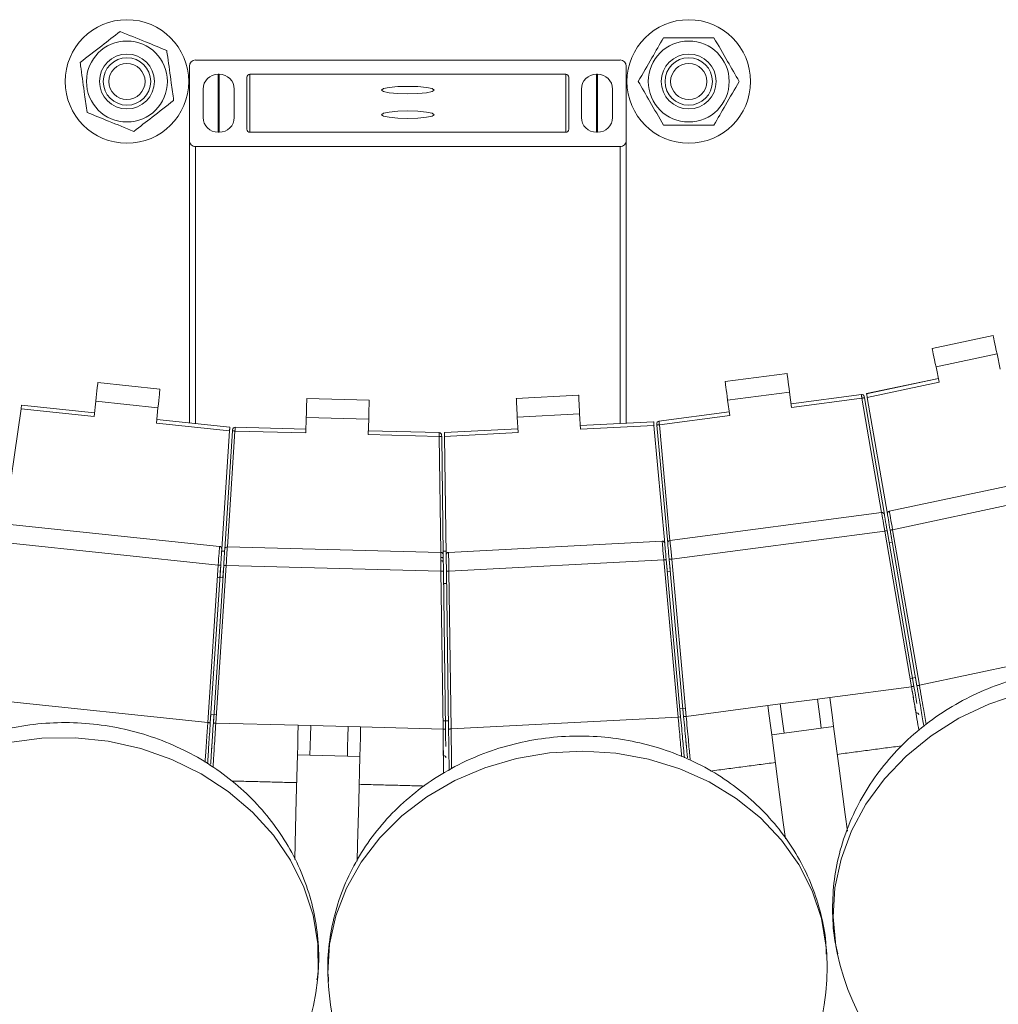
# Model space of a CAD drawing. Header units: millimetres. Extents: x 95 to 591, y 325 to 1119.
# Tile 9 of 55: x 403 to 442, y 367 to 407. Entities that reach past the tile are written whole.
import ezdxf

# ---------------------------------------------------------------- set-up
doc = ezdxf.new("R2010")
doc.units = ezdxf.units.MM

msp = doc.modelspace()

# ---------------------------------------------------------------- linework, layer by layer
at = {"color": 7, "linetype": 'Continuous', "lineweight": 15}
for p, q in [((427.21, 405), (410.21, 405)), ((409.96, 404.753), (409.96, 401.783)), ((411.16, 404.431), (411.11, 404.431)), ((411.11, 402.105), (411.11, 404.431)), ((411.16, 402.105), (411.16, 404.431)), ((425.035, 404.431), (412.385, 404.431)), ((412.385, 402.105), (412.385, 404.431)), ((425.035, 402.105), (425.035, 404.431)), ((426.31, 404.431), (426.26, 404.431)), ((426.26, 402.105), (426.26, 404.431)), ((426.31, 402.105), (426.31, 404.431)), ((427.46, 401.783), (427.46, 404.753)), ((412.26, 404.307), (412.26, 402.228)), ((425.16, 402.228), (425.16, 404.307)), ((410.51, 403.837), (410.51, 402.699)), ((411.76, 402.699), (411.76, 403.837)), ((425.66, 403.837), (425.66, 402.699)), ((426.91, 402.699), (426.91, 403.837)), ((411.11, 402.105), (411.16, 402.105)), ((412.385, 402.105), (425.035, 402.105)), ((426.26, 402.105), (426.31, 402.105)), ((409.96, 390.465), (409.96, 401.783)), ((427.46, 390.451), (427.46, 401.783)), ((410.21, 401.535), (427.21, 401.535)), ((410.21, 390.439), (410.21, 401.535)), ((427.21, 390.438), (427.21, 401.535)), ((442.154, 393.958), (439.708, 393.438)), ((442.309, 393.224), (439.864, 392.704)), ((442.309, 393.224), (442.439, 392.616)), ((439.993, 392.097), (439.864, 392.704)), ((433.899, 392.44), (431.421, 392.113)), ((439.962, 392.243), (437.083, 391.632)), ((439.962, 392.243), (437.083, 391.631)), ((408.781, 391.817), (406.294, 392.078)), ((439.993, 392.097), (437.109, 391.484)), ((417.161, 391.366), (414.662, 391.432)), ((425.551, 391.574), (423.055, 391.443)), ((433.997, 391.696), (431.519, 391.37)), ((431.6, 390.754), (431.519, 391.37)), ((433.997, 391.696), (434.078, 391.08)), ((436.873, 391.599), (434.059, 391.229)), ((436.894, 391.451), (434.078, 391.08)), ((437.682, 386.866), (436.894, 391.451)), ((436.985, 391.517), (436.993, 391.468)), ((436.993, 391.468), (437.798, 386.785)), ((436.993, 391.466), (437.798, 386.785)), ((437.915, 386.805), (437.109, 391.484)), ((402.54, 386.324), (403.219, 391.023)), ((406.151, 390.715), (403.219, 391.023)), ((406.167, 390.864), (403.24, 391.171)), ((406.167, 390.864), (403.24, 391.171)), ((406.151, 390.715), (406.216, 391.333)), ((408.702, 391.071), (406.216, 391.333)), ((408.702, 391.071), (408.637, 390.453)), ((411.58, 390.295), (408.653, 390.603)), ((411.58, 390.295), (408.653, 390.603)), ((414.626, 390.061), (414.643, 390.682)), ((417.142, 390.616), (414.643, 390.682)), ((417.142, 390.616), (417.125, 389.995)), ((425.591, 390.825), (423.094, 390.694)), ((423.127, 390.074), (423.094, 390.694)), ((425.591, 390.825), (425.623, 390.205)), ((431.58, 390.903), (428.766, 390.532)), ((431.6, 390.754), (428.783, 390.383)), ((411.57, 390.145), (408.637, 390.453)), ((411.687, 390.142), (411.69, 390.192)), ((414.63, 390.211), (411.793, 390.285)), ((423.119, 390.224), (420.18, 390.07)), ((423.119, 390.224), (420.18, 390.07)), ((428.554, 390.509), (425.615, 390.355)), ((428.554, 390.509), (425.615, 390.355)), ((428.568, 390.359), (425.623, 390.205)), ((428.568, 390.359), (429, 385.631)), ((428.684, 390.374), (428.679, 390.424)), ((429.119, 385.642), (428.684, 390.374)), ((429.119, 385.642), (428.684, 390.373)), ((428.783, 390.383), (429.209, 385.751)), ((411.57, 390.145), (411.257, 385.408)), ((411.376, 385.4), (411.687, 390.142)), ((411.376, 385.4), (411.687, 390.14)), ((411.787, 390.135), (411.482, 385.493)), ((414.626, 390.061), (411.787, 390.135)), ((419.965, 389.921), (417.125, 389.995)), ((419.967, 390.071), (417.129, 390.145)), ((420.026, 385.27), (419.965, 389.921)), ((420.064, 389.972), (420.065, 389.922)), ((420.065, 389.922), (420.127, 385.171)), ((420.065, 389.921), (420.127, 385.171)), ((423.127, 390.074), (420.182, 389.92)), ((420.246, 385.172), (420.182, 389.92)), ((446.372, 388.7), (437.993, 386.919)), ((446.552, 387.972), (438.124, 386.181)), ((437.686, 386.867), (429.205, 385.75)), ((411.168, 385.514), (402.649, 386.409)), ((437.809, 386.127), (429.278, 385.003)), ((438.881, 379.892), (437.809, 386.127)), ((437.908, 386.144), (438.979, 379.908)), ((437.921, 386.066), (437.94, 385.958)), ((439.1, 379.929), (438.026, 386.164)), ((438.058, 385.978), (438.039, 386.086)), ((438.124, 386.181), (439.199, 379.946)), ((411.114, 384.765), (402.546, 385.666)), ((420.03, 385.27), (411.479, 385.493)), ((428.895, 385.722), (420.341, 385.273)), ((438.111, 385.676), (437.992, 385.655)), ((411.251, 385.318), (411.371, 385.318)), ((420.125, 385.318), (420.244, 385.318)), ((410.698, 378.452), (411.114, 384.765)), ((411.214, 384.758), (410.797, 378.446)), ((410.92, 378.438), (411.334, 384.751)), ((411.433, 384.744), (411.02, 378.431)), ((411.209, 384.68), (411.202, 384.571)), ((411.321, 384.563), (411.328, 384.672)), ((420.036, 384.519), (411.433, 384.744)), ((428.96, 384.974), (420.355, 384.523)), ((429.535, 378.674), (428.96, 384.974)), ((429.059, 384.983), (429.635, 378.683)), ((429.066, 384.905), (429.076, 384.796)), ((429.757, 378.694), (429.178, 384.994)), ((429.195, 384.807), (429.185, 384.916)), ((429.278, 385.003), (429.857, 378.703)), ((411.302, 384.256), (411.11, 384.269)), ((420.119, 378.193), (420.036, 384.519)), ((420.136, 384.52), (420.218, 378.194)), ((420.137, 384.442), (420.138, 384.332)), ((420.341, 378.196), (420.255, 384.522)), ((420.258, 384.334), (420.256, 384.443)), ((420.355, 384.523), (420.441, 378.197)), ((429.224, 384.501), (429.105, 384.49)), ((420.263, 384.027), (420.143, 384.025)), ((448.106, 381.839), (439.199, 379.946)), ((439.044, 380.256), (438.825, 380.218)), ((438.923, 380.235), (438.98, 379.907)), ((439.1, 379.932), (439.044, 380.256)), ((438.881, 379.892), (435.608, 379.461)), ((410.698, 378.452), (401.641, 379.404)), ((433.129, 379.134), (429.857, 378.703)), ((433.129, 379.134), (433.625, 379.2)), ((435.112, 379.395), (433.625, 379.2)), ((435.608, 379.461), (435.112, 379.395)), ((410.819, 378.776), (410.797, 378.448)), ((411.041, 378.762), (410.819, 378.776)), ((410.92, 378.436), (410.941, 378.768)), ((429.826, 379.033), (429.605, 379.013)), ((429.605, 379.013), (429.635, 378.685)), ((429.757, 378.693), (429.727, 379.024)), ((414.319, 378.345), (411.02, 378.431)), ((414.319, 378.345), (414.819, 378.332)), ((416.319, 378.293), (414.819, 378.332)), ((420.337, 378.527), (420.114, 378.524)), ((420.214, 378.525), (420.219, 378.193)), ((420.341, 378.198), (420.337, 378.527)), ((429.535, 378.674), (420.441, 378.197)), ((429.535, 378.674), (429.635, 378.683)), ((416.819, 378.28), (416.319, 378.293)), ((420.119, 378.193), (416.819, 378.28)), ((433.284, 377.963), (433.779, 378.029)), ((435.266, 378.224), (433.779, 378.029)), ((435.762, 378.29), (435.266, 378.224)), ((414.289, 377.164), (414.788, 377.151)), ((416.288, 377.112), (414.788, 377.151)), ((416.788, 377.099), (416.288, 377.112))]:
    msp.add_line(p, q, dxfattribs=at)
at = {"color": 7, "linetype": 'Continuous', "lineweight": 15, "flags": 128}
for points in [[(418.71, 403.649), (419.111, 403.66), (419.452, 403.692), (419.68, 403.74), (419.76, 403.797), (419.68, 403.853), (419.452, 403.901), (419.111, 403.933), (418.71, 403.945), (418.308, 403.933), (417.967, 403.901), (417.739, 403.853), (417.66, 403.797), (417.739, 403.74), (417.967, 403.692), (418.308, 403.66), (418.71, 403.649)], [(418.71, 402.661), (419.111, 402.673), (419.452, 402.705), (419.68, 402.753), (419.76, 402.81), (419.68, 402.866), (419.452, 402.914), (419.111, 402.946), (418.71, 402.958), (418.308, 402.946), (417.967, 402.914), (417.739, 402.866), (417.66, 402.81), (417.739, 402.753), (417.967, 402.705), (418.308, 402.673), (418.71, 402.661)], [(442.154, 393.958), (442.157, 393.944), (442.165, 393.902), (442.18, 393.834), (442.199, 393.743), (442.223, 393.632), (442.25, 393.505), (442.279, 393.367), (442.309, 393.224)], [(439.864, 392.704), (439.834, 392.847), (439.804, 392.985), (439.777, 393.112), (439.754, 393.223), (439.734, 393.314), (439.72, 393.382), (439.711, 393.424), (439.708, 393.438)], [(433.899, 392.44), (433.901, 392.425), (433.907, 392.383), (433.916, 392.314), (433.928, 392.222), (433.943, 392.109), (433.96, 391.981), (433.978, 391.841), (433.997, 391.696)], [(406.216, 391.333), (406.231, 391.478), (406.246, 391.618), (406.26, 391.747), (406.272, 391.86), (406.281, 391.953), (406.289, 392.022), (406.293, 392.064), (406.294, 392.078)], [(408.781, 391.817), (408.779, 391.803), (408.775, 391.76), (408.768, 391.691), (408.758, 391.599), (408.746, 391.486), (408.732, 391.357), (408.718, 391.217), (408.702, 391.071)], [(431.519, 391.37), (431.499, 391.515), (431.481, 391.654), (431.464, 391.783), (431.449, 391.896), (431.437, 391.988), (431.428, 392.057), (431.423, 392.099), (431.421, 392.113)], [(414.643, 390.682), (414.646, 390.828), (414.65, 390.969), (414.653, 391.098), (414.656, 391.212), (414.659, 391.305), (414.661, 391.375), (414.662, 391.417), (414.662, 391.432)], [(417.161, 391.366), (417.161, 391.352), (417.16, 391.309), (417.158, 391.24), (417.156, 391.147), (417.153, 391.033), (417.149, 390.903), (417.146, 390.763), (417.142, 390.616)], [(423.094, 390.694), (423.086, 390.84), (423.079, 390.981), (423.072, 391.11), (423.066, 391.224), (423.061, 391.317), (423.058, 391.386), (423.056, 391.429), (423.055, 391.443)], [(425.551, 391.574), (425.552, 391.56), (425.554, 391.517), (425.558, 391.448), (425.563, 391.355), (425.569, 391.241), (425.576, 391.112), (425.583, 390.971), (425.591, 390.825)], [(436.894, 391.451), (436.891, 391.477), (436.887, 391.502), (436.884, 391.525), (436.881, 391.546), (436.878, 391.565), (436.876, 391.58), (436.874, 391.591), (436.873, 391.597), (436.873, 391.599)], [(436.993, 391.468), (436.991, 391.468), (436.986, 391.467), (436.976, 391.465), (436.964, 391.463), (436.949, 391.46), (436.932, 391.458), (436.914, 391.454), (436.894, 391.451)], [(437.083, 391.632), (437.084, 391.629), (437.085, 391.623), (437.087, 391.612), (437.089, 391.597), (437.093, 391.579), (437.096, 391.558), (437.1, 391.534), (437.105, 391.509), (437.109, 391.484)], [(437.083, 391.631), (437.084, 391.629), (437.085, 391.622), (437.087, 391.61), (437.09, 391.595), (437.093, 391.575), (437.097, 391.553), (437.101, 391.528), (437.106, 391.502), (437.11, 391.476)], [(403.24, 391.171), (403.24, 391.169), (403.239, 391.162), (403.237, 391.15), (403.235, 391.134), (403.232, 391.115), (403.229, 391.093), (403.225, 391.068), (403.221, 391.042), (403.217, 391.015)], [(403.24, 391.171), (403.24, 391.169), (403.239, 391.163), (403.237, 391.152), (403.235, 391.137), (403.232, 391.118), (403.229, 391.097), (403.226, 391.074), (403.222, 391.049), (403.219, 391.023)], [(411.569, 390.137), (411.571, 390.164), (411.573, 390.19), (411.575, 390.215), (411.576, 390.238), (411.577, 390.258), (411.578, 390.274), (411.579, 390.285), (411.58, 390.293), (411.58, 390.295)], [(411.57, 390.145), (411.572, 390.171), (411.573, 390.196), (411.575, 390.22), (411.576, 390.241), (411.578, 390.26), (411.579, 390.275), (411.579, 390.286), (411.58, 390.293), (411.58, 390.295)], [(411.793, 390.285), (411.793, 390.283), (411.792, 390.276), (411.792, 390.265), (411.791, 390.25), (411.791, 390.232), (411.79, 390.21), (411.789, 390.186), (411.788, 390.161), (411.787, 390.135)], [(428.568, 390.359), (428.565, 390.385), (428.563, 390.41), (428.561, 390.434), (428.559, 390.455), (428.557, 390.474), (428.556, 390.489), (428.555, 390.5), (428.554, 390.506), (428.554, 390.509)], [(428.569, 390.351), (428.566, 390.378), (428.564, 390.404), (428.561, 390.429), (428.559, 390.452), (428.558, 390.471), (428.556, 390.487), (428.555, 390.499), (428.554, 390.506), (428.554, 390.509)], [(428.783, 390.383), (428.764, 390.381), (428.745, 390.38), (428.728, 390.378), (428.713, 390.377), (428.701, 390.376), (428.691, 390.375), (428.686, 390.374), (428.684, 390.374)], [(428.766, 390.532), (428.766, 390.53), (428.767, 390.523), (428.768, 390.512), (428.77, 390.497), (428.772, 390.479), (428.775, 390.458), (428.777, 390.434), (428.78, 390.409), (428.783, 390.383)], [(411.787, 390.135), (411.767, 390.136), (411.749, 390.138), (411.731, 390.139), (411.716, 390.14), (411.704, 390.141), (411.695, 390.141), (411.689, 390.142), (411.687, 390.142)], [(419.965, 389.921), (419.965, 389.947), (419.966, 389.972), (419.966, 389.996), (419.966, 390.017), (419.966, 390.036), (419.967, 390.051), (419.967, 390.062), (419.967, 390.069), (419.967, 390.071)], [(420.065, 389.922), (420.063, 389.922), (420.057, 389.922), (420.048, 389.922), (420.036, 389.922), (420.021, 389.922), (420.003, 389.922), (419.984, 389.921), (419.965, 389.921)], [(420.18, 390.07), (420.18, 390.067), (420.18, 390.061), (420.18, 390.05), (420.18, 390.035), (420.181, 390.016), (420.181, 389.995), (420.181, 389.971), (420.182, 389.946), (420.182, 389.92)], [(420.18, 390.07), (420.18, 390.067), (420.18, 390.06), (420.18, 390.048), (420.18, 390.032), (420.181, 390.013), (420.181, 389.99), (420.181, 389.965), (420.182, 389.939), (420.182, 389.912)], [(437.809, 386.127), (437.785, 386.271), (437.762, 386.41), (437.741, 386.538), (437.722, 386.65), (437.707, 386.742), (437.696, 386.811), (437.689, 386.853), (437.686, 386.867)], [(437.798, 386.785), (437.8, 386.772), (437.806, 386.736), (437.816, 386.677), (437.83, 386.597), (437.847, 386.5), (437.866, 386.389), (437.886, 386.269), (437.908, 386.144)], [(438.026, 386.164), (438.007, 386.275), (437.988, 386.383), (437.971, 386.484), (437.955, 386.576), (437.941, 386.655), (437.93, 386.719), (437.922, 386.766), (437.917, 386.795), (437.915, 386.805)], [(437.993, 386.919), (437.995, 386.908), (438.001, 386.875), (438.011, 386.82), (438.024, 386.747), (438.04, 386.656), (438.059, 386.55), (438.08, 386.433), (438.102, 386.309), (438.124, 386.181)], [(437.809, 386.127), (437.829, 386.13), (437.847, 386.133), (437.864, 386.136), (437.879, 386.139), (437.891, 386.141), (437.9, 386.142), (437.906, 386.143), (437.908, 386.144)], [(437.94, 385.958), (437.945, 385.931), (437.949, 385.904), (437.953, 385.88), (437.957, 385.858), (437.96, 385.839), (437.963, 385.825)], [(438.124, 386.181), (438.105, 386.177), (438.087, 386.174), (438.07, 386.171), (438.055, 386.169), (438.042, 386.166), (438.033, 386.165), (438.028, 386.164), (438.026, 386.164)], [(438.081, 385.845), (438.078, 385.859), (438.075, 385.878), (438.071, 385.9), (438.067, 385.924), (438.063, 385.951), (438.058, 385.978)], [(438.11, 385.676), (438.103, 385.713), (438.096, 385.754), (438.09, 385.791), (438.085, 385.821), (438.081, 385.845)], [(411.114, 384.765), (411.124, 384.895), (411.133, 385.021), (411.141, 385.139), (411.149, 385.246), (411.155, 385.338), (411.161, 385.413), (411.165, 385.468), (411.167, 385.502), (411.168, 385.514)], [(411.479, 385.493), (411.478, 385.479), (411.475, 385.436), (411.471, 385.367), (411.465, 385.274), (411.458, 385.161), (411.451, 385.031), (411.442, 384.891), (411.433, 384.744)], [(428.96, 384.974), (428.948, 385.104), (428.937, 385.23), (428.927, 385.348), (428.918, 385.455), (428.91, 385.547), (428.904, 385.622), (428.899, 385.677), (428.896, 385.71), (428.895, 385.722)], [(429, 385.631), (429.001, 385.621), (429.003, 385.592), (429.008, 385.544), (429.014, 385.479), (429.021, 385.4), (429.029, 385.307), (429.039, 385.205), (429.049, 385.096), (429.059, 384.983)], [(429.178, 384.994), (429.167, 385.121), (429.155, 385.242), (429.145, 385.354), (429.136, 385.452), (429.129, 385.533), (429.123, 385.593), (429.12, 385.63), (429.119, 385.642)], [(429.205, 385.75), (429.207, 385.736), (429.211, 385.694), (429.217, 385.625), (429.226, 385.532), (429.237, 385.418), (429.25, 385.289), (429.264, 385.149), (429.278, 385.003)], [(437.963, 385.825), (437.967, 385.801), (437.972, 385.771), (437.978, 385.734), (437.985, 385.693), (437.992, 385.655)], [(411.257, 385.408), (411.256, 385.398), (411.255, 385.368), (411.251, 385.321), (411.247, 385.256), (411.242, 385.176), (411.236, 385.083), (411.229, 384.98), (411.222, 384.871), (411.214, 384.758)], [(411.334, 384.751), (411.342, 384.878), (411.35, 384.999), (411.357, 385.112), (411.364, 385.21), (411.369, 385.291), (411.373, 385.351), (411.375, 385.388), (411.376, 385.4)], [(420.036, 384.519), (420.035, 384.666), (420.033, 384.806), (420.032, 384.936), (420.032, 385.05), (420.031, 385.143), (420.03, 385.212), (420.03, 385.255), (420.03, 385.27)], [(420.03, 385.069), (420.05, 385.069), (420.068, 385.066), (420.085, 385.061), (420.1, 385.055), (420.112, 385.048), (420.121, 385.04), (420.127, 385.03), (420.129, 385.021)], [(420.127, 385.171), (420.127, 385.158), (420.128, 385.121), (420.129, 385.061), (420.13, 384.98), (420.131, 384.882), (420.132, 384.769), (420.134, 384.647), (420.136, 384.52)], [(420.255, 384.522), (420.254, 384.635), (420.252, 384.744), (420.251, 384.847), (420.25, 384.94), (420.249, 385.02), (420.248, 385.085), (420.247, 385.133), (420.247, 385.162), (420.246, 385.172)], [(420.341, 385.273), (420.341, 385.262), (420.342, 385.228), (420.343, 385.173), (420.344, 385.098), (420.346, 385.005), (420.348, 384.898), (420.35, 384.78), (420.353, 384.653), (420.355, 384.523)], [(411.214, 384.758), (411.212, 384.759), (411.207, 384.759), (411.197, 384.76), (411.185, 384.76), (411.17, 384.761), (411.153, 384.763), (411.134, 384.764), (411.114, 384.765)], [(411.334, 384.751), (411.336, 384.751), (411.341, 384.75), (411.35, 384.75), (411.363, 384.749), (411.378, 384.748), (411.395, 384.747), (411.414, 384.746), (411.433, 384.744)], [(420.032, 384.941), (420.051, 384.94), (420.07, 384.937), (420.087, 384.933), (420.102, 384.927), (420.114, 384.919), (420.123, 384.911), (420.129, 384.902), (420.131, 384.892)], [(429.059, 384.983), (429.057, 384.983), (429.052, 384.982), (429.042, 384.982), (429.03, 384.98), (429.015, 384.979), (428.998, 384.977), (428.979, 384.976), (428.96, 384.974)], [(429.076, 384.796), (429.079, 384.768), (429.081, 384.741), (429.083, 384.716), (429.085, 384.694), (429.087, 384.676), (429.088, 384.661)], [(429.088, 384.661), (429.091, 384.637), (429.094, 384.606), (429.097, 384.569), (429.101, 384.528), (429.104, 384.49)], [(429.178, 384.994), (429.18, 384.994), (429.186, 384.995), (429.195, 384.996), (429.207, 384.997), (429.222, 384.998), (429.24, 385), (429.258, 385.002), (429.278, 385.003)], [(429.208, 384.673), (429.206, 384.687), (429.205, 384.706), (429.203, 384.728), (429.2, 384.753), (429.198, 384.779), (429.195, 384.807)], [(429.224, 384.501), (429.22, 384.539), (429.216, 384.581), (429.213, 384.617), (429.21, 384.648), (429.208, 384.673)], [(411.193, 384.436), (411.191, 384.412), (411.189, 384.381), (411.187, 384.344), (411.184, 384.302), (411.182, 384.264)], [(411.202, 384.571), (411.2, 384.543), (411.198, 384.516), (411.197, 384.491), (411.195, 384.469), (411.194, 384.45), (411.193, 384.436)], [(411.301, 384.257), (411.304, 384.295), (411.306, 384.336), (411.309, 384.373), (411.311, 384.404), (411.312, 384.428)], [(411.312, 384.428), (411.313, 384.443), (411.315, 384.462), (411.316, 384.484), (411.318, 384.509), (411.319, 384.535), (411.321, 384.563)], [(420.036, 384.519), (420.055, 384.519), (420.074, 384.52), (420.091, 384.52), (420.106, 384.52), (420.119, 384.52), (420.128, 384.52), (420.134, 384.52), (420.136, 384.52)], [(420.138, 384.332), (420.139, 384.304), (420.139, 384.278), (420.139, 384.253), (420.139, 384.23), (420.14, 384.212), (420.14, 384.197)], [(420.355, 384.523), (420.336, 384.523), (420.317, 384.523), (420.3, 384.522), (420.285, 384.522), (420.272, 384.522), (420.263, 384.522), (420.257, 384.522), (420.255, 384.522)], [(420.26, 384.199), (420.259, 384.213), (420.259, 384.232), (420.259, 384.254), (420.259, 384.279), (420.258, 384.306), (420.258, 384.334)], [(420.14, 384.197), (420.14, 384.173), (420.141, 384.142), (420.141, 384.105), (420.142, 384.063), (420.142, 384.019), (420.143, 383.972)], [(420.262, 384.027), (420.262, 384.065), (420.261, 384.106), (420.26, 384.143), (420.26, 384.174), (420.26, 384.199)], [(439.199, 379.946), (439.18, 379.943), (439.161, 379.94), (439.144, 379.937), (439.129, 379.934), (439.117, 379.932), (439.108, 379.93), (439.102, 379.929), (439.1, 379.929)], [(443.24, 379.619), (441.978, 379.193), (440.781, 378.627), (439.672, 377.929), (438.67, 377.113), (437.794, 376.194), (437.058, 375.188), (436.477, 374.112), (436.06, 372.986), (435.815, 371.83), (435.746, 370.665), (435.854, 369.511), (435.909, 369.227)], [(438.881, 379.892), (438.9, 379.895), (438.918, 379.898), (438.936, 379.901), (438.95, 379.903), (438.963, 379.906), (438.972, 379.907), (438.977, 379.908), (438.979, 379.908)], [(433.284, 377.963), (433.235, 378.332), (433.183, 378.727), (433.129, 379.134)], [(433.779, 378.029), (433.731, 378.397), (433.679, 378.792), (433.625, 379.2)], [(435.266, 378.224), (435.218, 378.593), (435.166, 378.988), (435.112, 379.395)], [(435.608, 379.461), (435.662, 379.053), (435.714, 378.658), (435.762, 378.29)], [(410.797, 378.446), (410.795, 378.446), (410.79, 378.446), (410.78, 378.447), (410.768, 378.448), (410.753, 378.449), (410.736, 378.45), (410.717, 378.451), (410.698, 378.452)], [(410.92, 378.438), (410.922, 378.438), (410.927, 378.437), (410.937, 378.437), (410.949, 378.436), (410.964, 378.435), (410.981, 378.434), (411, 378.433), (411.02, 378.431)], [(414.289, 377.164), (414.298, 377.536), (414.309, 377.934), (414.319, 378.345)], [(414.788, 377.151), (414.798, 377.523), (414.809, 377.921), (414.819, 378.332)], [(429.757, 378.694), (429.759, 378.694), (429.765, 378.695), (429.774, 378.696), (429.786, 378.697), (429.801, 378.698), (429.819, 378.7), (429.837, 378.702), (429.857, 378.703)], [(416.288, 377.112), (416.298, 377.484), (416.308, 377.882), (416.319, 378.293)], [(416.819, 378.28), (416.808, 377.868), (416.797, 377.471), (416.788, 377.099)], [(420.119, 378.193), (420.138, 378.193), (420.157, 378.194), (420.174, 378.194), (420.189, 378.194), (420.202, 378.194), (420.211, 378.194), (420.217, 378.194), (420.218, 378.194)], [(420.441, 378.197), (420.422, 378.197), (420.403, 378.197), (420.386, 378.196), (420.371, 378.196), (420.358, 378.196), (420.349, 378.196), (420.343, 378.196), (420.341, 378.196)], [(433.831, 373.802), (433.747, 374.444), (433.517, 376.188), (433.284, 377.963)], [(435.762, 378.29), (435.996, 376.514), (436.226, 374.77), (436.313, 374.104)], [(415.09, 368.136), (415.115, 368.424), (415.102, 369.583), (414.912, 370.735), (414.547, 371.859), (414.015, 372.935), (413.324, 373.944), (412.487, 374.868), (411.52, 375.691), (410.438, 376.397), (409.262, 376.975), (408.013, 377.413), (406.712, 377.705), (405.384, 377.845), (404.051, 377.83), (402.738, 377.66)], [(414.179, 372.969), (414.196, 373.616), (414.242, 375.374), (414.289, 377.164)], [(435.487, 369.172), (435.467, 369.46), (435.273, 370.603), (434.905, 371.71), (434.369, 372.763), (433.675, 373.743), (432.835, 374.632), (431.864, 375.413), (430.779, 376.075), (429.601, 376.603), (428.349, 376.99), (427.046, 377.228), (425.716, 377.312), (424.382, 377.242), (423.068, 377.019), (421.797, 376.646), (420.593, 376.131), (419.476, 375.482), (418.466, 374.711), (417.582, 373.832), (416.84, 372.861), (416.252, 371.814), (415.829, 370.711), (415.579, 369.571), (415.505, 368.414), (415.515, 368.125)], [(416.788, 377.099), (416.741, 375.309), (416.695, 373.55), (416.678, 372.896)]]:
    msp.add_lwpolyline(points, dxfattribs=at)
at = {"color": 7, "linetype": 'Continuous', "lineweight": 15}
for centre, radius in [((407.46, 404.141), 2.475), ((429.96, 404.141), 2.475), ((407.46, 404.141), 1.621), ((429.96, 404.141), 1.621), ((407.46, 404.141), 1.1), ((429.96, 404.141), 1.1), ((407.46, 404.141), 0.95), ((407.46, 404.141), 0.725), ((429.96, 404.141), 0.95), ((429.96, 404.141), 0.725)]:
    msp.add_circle(centre, radius, dxfattribs=at)
for centre, radius, start, end in [((410.208, 404.752), 0.249, 89.7149, 179.7113), ((427.211, 404.752), 0.249, 0.2887, 90.2851), ((411.107, 403.834), 0.597, 89.7145, 179.7102), ((411.162, 403.834), 0.597, 0.2899, 90.2855), ((412.384, 404.307), 0.124, 89.7174, 179.7086), ((425.035, 404.307), 0.124, 0.2914, 90.2826), ((426.257, 403.834), 0.597, 89.7145, 179.7101), ((426.312, 403.834), 0.597, 0.2898, 90.2855), ((411.107, 402.702), 0.597, 180.2891, 270.2862), ((411.162, 402.702), 0.597, 269.7138, 359.7108), ((426.257, 402.702), 0.597, 180.2892, 270.2862), ((426.312, 402.702), 0.597, 269.7138, 359.7109), ((412.384, 402.229), 0.124, 180.29, 270.2875), ((425.035, 402.229), 0.124, 269.7125, 359.71), ((410.208, 401.784), 0.249, 180.2877, 270.2878), ((427.211, 401.784), 0.249, 269.7122, 359.7123), ((436.886, 391.5), 0.1, 9.75, 97.5), ((411.79, 390.185), 0.1, 88.5, 176.25), ((428.779, 390.433), 0.1, 97.5, 185.25), ((419.964, 389.971), 0.1, 0.75, 88.5), ((437.699, 386.768), 0.1, 9.75, 97.5), ((438.014, 386.822), 0.1, 102, 189.7788), ((411.157, 385.414), 0.1, 356.2212, 84), ((411.476, 385.393), 0.1, 88.5, 176.25), ((428.9, 385.622), 0.1, 5.2212, 93), ((429.218, 385.651), 0.1, 97.5, 185.25), ((420.027, 385.17), 0.1, 0.75, 88.5), ((420.346, 385.174), 0.1, 93, 180.7788), ((439.077, 378.75), 0.1, 9.7981, 98.8401), ((420.134, 377.035), 0.1, 0.799, 89.8371), ((405.145, 369.181), 10, 174, 264), ((425.501, 368.648), 10, 273, 3), ((445.69, 371.306), 10, 192, 282), ((405.145, 369.181), 10, 264, 354), ((425.501, 368.648), 10, 183, 273)]:
    msp.add_arc(centre, radius, start, end, dxfattribs=at)
for points, knots in [([(405.588, 404.903), (405.876, 405.127), (406.41, 405.542), (406.94, 405.953), (407.184, 406.143)], [0, 0, 0, 0, 0.539803, 1, 1, 1, 1]), ([(407.184, 406.143), (407.522, 406.005), (408.148, 405.75), (408.769, 405.497), (409.055, 405.38)], [0, 0, 0, 0, 0.539802, 1, 1, 1, 1]), ([(427.939, 404.141), (428.121, 404.457), (428.459, 405.042), (428.795, 405.623), (428.949, 405.891)], [0, 0, 0, 0, 0.5398, 1, 1, 1, 1]), ([(428.949, 405.891), (429.037, 405.891), (429.458, 405.891), (430.159, 405.891), (430.733, 405.891), (430.97, 405.891)], [0, 0, 0, 0, 0.134321, 0.643125, 1, 1, 1, 1]), ([(430.97, 405.891), (431.152, 405.575), (431.49, 404.99), (431.826, 404.409), (431.98, 404.141)], [0, 0, 0, 0, 0.539804, 1, 1, 1, 1]), ([(409.055, 405.38), (409.067, 405.293), (409.125, 404.876), (409.22, 404.181), (409.299, 403.613), (409.331, 403.379)], [0, 0, 0, 0, 0.134321, 0.643124, 1, 1, 1, 1]), ([(405.864, 402.902), (405.831, 403.136), (405.753, 403.704), (405.658, 404.399), (405.6, 404.816), (405.588, 404.903)], [0, 0, 0, 0, 0.356872, 0.865675, 1, 1, 1, 1]), ([(428.949, 402.391), (428.767, 402.707), (428.429, 403.292), (428.093, 403.873), (427.939, 404.141)], [0, 0, 0, 0, 0.539801, 1, 1, 1, 1]), ([(431.98, 404.141), (431.798, 403.825), (431.46, 403.24), (431.124, 402.659), (430.97, 402.391)], [0, 0, 0, 0, 0.539804, 1, 1, 1, 1]), ([(409.331, 403.379), (409.043, 403.155), (408.509, 402.74), (407.979, 402.329), (407.735, 402.139)], [0, 0, 0, 0, 0.539802, 1, 1, 1, 1]), ([(407.735, 402.139), (407.397, 402.277), (406.771, 402.532), (406.15, 402.785), (405.864, 402.902)], [0, 0, 0, 0, 0.5398015, 1, 1, 1, 1]), ([(430.97, 402.391), (430.733, 402.391), (430.159, 402.391), (429.458, 402.391), (429.037, 402.391), (428.949, 402.391)], [0, 0, 0, 0, 0.356875, 0.865679, 1, 1, 1, 1]), ([(455.452, 373.385), (455.424, 373.54), (455.326, 374.078), (454.998, 374.959), (454.48, 376.005), (453.817, 376.971), (453.033, 377.847), (452.135, 378.621), (451.137, 379.283), (450.052, 379.821), (448.896, 380.228), (447.686, 380.496), (446.439, 380.62), (445.176, 380.596), (443.917, 380.424), (442.681, 380.104), (441.49, 379.64), (440.364, 379.039), (439.322, 378.309), (438.383, 377.461), (437.565, 376.509), (436.882, 375.469), (436.346, 374.361), (435.968, 373.205), (435.748, 372.021), (435.701, 370.833), (435.765, 369.88), (435.899, 369.342), (435.938, 369.185)], [0, 0, 0, 0, 0.015901, 0.055031, 0.094061, 0.133086, 0.172205, 0.2115, 0.251036, 0.290851, 0.330959, 0.371349, 0.411995, 0.452863, 0.493917, 0.535123, 0.576446, 0.617841, 0.65926, 0.700643, 0.741913, 0.78299, 0.8238, 0.864286, 0.904422, 0.944216, 0.983708, 1, 1, 1, 1]), ([(439.382, 378.296), (439.377, 378.326), (439.344, 378.517), (439.246, 379.083), (439.152, 379.628), (439.1, 379.929)], [0, 0, 0, 0, 0.074952, 0.487955, 1, 1, 1, 1]), ([(439.199, 379.946), (439.255, 379.626), (439.353, 379.061), (439.435, 378.587), (439.471, 378.382)], [0, 0, 0, 0, 0.56656, 1, 1, 1, 1]), ([(439.178, 378.144), (439.154, 378.289), (439.092, 378.652), (438.997, 379.207), (438.922, 379.65), (438.894, 379.811), (438.881, 379.892)], [0, 0, 0, 0, 0.300591, 0.748412, 0.874415, 1, 1, 1, 1]), ([(438.906, 379.742), (438.94, 379.551), (438.983, 379.3), (439.031, 379.029), (439.052, 378.916), (439.061, 378.866), (439.062, 378.858), (439.063, 378.855)], [0, 0, 0, 0, 0.526888, 0.693918, 0.851502, 0.954614, 1, 1, 1, 1]), ([(438.98, 379.907), (439, 379.787), (439.043, 379.54), (439.079, 379.331), (439.097, 379.224)], [0, 0, 0, 0, 0.4853841, 1, 1, 1, 1]), ([(439.175, 378.767), (439.176, 378.767), (439.176, 378.766), (439.174, 378.775), (439.174, 378.777)], [0, 0, 0, 0, 0.711911, 1, 1, 1, 1]), ([(415.071, 368.142), (415.092, 368.298), (415.166, 368.84), (415.126, 369.78), (414.956, 370.934), (414.624, 372.057), (414.149, 373.133), (413.535, 374.147), (412.79, 375.084), (411.924, 375.932), (410.951, 376.676), (409.882, 377.305), (408.735, 377.808), (407.526, 378.175), (406.275, 378.4), (405.002, 378.478), (403.726, 378.405), (402.469, 378.182), (401.252, 377.809), (400.097, 377.293), (399.025, 376.64), (398.054, 375.863), (397.202, 374.974), (396.485, 373.992), (395.91, 372.934), (395.499, 371.818), (395.264, 370.892), (395.225, 370.339), (395.214, 370.178)], [0, 0, 0, 0, 0.015901, 0.055031, 0.09406, 0.133086, 0.172205, 0.2115, 0.251036, 0.290851, 0.330959, 0.371349, 0.411995, 0.452863, 0.493917, 0.535123, 0.576446, 0.617841, 0.659261, 0.700643, 0.741913, 0.78299, 0.8238, 0.864286, 0.904422, 0.944216, 0.983708, 1, 1, 1, 1]), ([(410.59, 376.859), (410.596, 376.951), (410.617, 377.265), (410.651, 377.761), (410.681, 378.208), (410.692, 378.371), (410.698, 378.452)], [0, 0, 0, 0, 0.209985, 0.715825, 0.858154, 1, 1, 1, 1]), ([(410.797, 378.446), (410.787, 378.289), (410.758, 377.855), (410.719, 377.26), (410.697, 376.925), (410.689, 376.801)], [0, 0, 0, 0, 0.262522, 0.728665, 1, 1, 1, 1]), ([(410.811, 376.785), (410.813, 376.814), (410.826, 377.008), (410.864, 377.581), (410.9, 378.133), (410.92, 378.438)], [0, 0, 0, 0, 0.0749533, 0.4879403, 1, 1, 1, 1]), ([(411.02, 378.431), (410.999, 378.114), (410.962, 377.54), (410.923, 376.93), (410.91, 376.716), (410.907, 376.673)], [0, 0, 0, 0, 0.49505, 0.896944, 1, 1, 1, 1]), ([(429.678, 377.084), (429.67, 377.176), (429.642, 377.489), (429.597, 377.983), (429.557, 378.43), (429.543, 378.593), (429.535, 378.674)], [0, 0, 0, 0, 0.209984, 0.715824, 0.858155, 1, 1, 1, 1]), ([(429.635, 378.683), (429.649, 378.527), (429.689, 378.093), (429.743, 377.5), (429.774, 377.165), (429.785, 377.042)], [0, 0, 0, 0, 0.262521, 0.728664, 1, 1, 1, 1]), ([(429.909, 377.044), (429.906, 377.074), (429.888, 377.268), (429.836, 377.839), (429.785, 378.39), (429.757, 378.694)], [0, 0, 0, 0, 0.074951, 0.487936, 1, 1, 1, 1]), ([(429.857, 378.703), (429.886, 378.387), (429.94, 377.814), (429.996, 377.205), (430.017, 376.992), (430.021, 376.949)], [0, 0, 0, 0, 0.495051, 0.896946, 1, 1, 1, 1]), ([(420.139, 376.42), (420.137, 376.568), (420.133, 376.936), (420.127, 377.499), (420.121, 377.948), (420.119, 378.112), (420.119, 378.193)], [0, 0, 0, 0, 0.300592, 0.748413, 0.874413, 1, 1, 1, 1]), ([(420.12, 378.042), (420.123, 377.848), (420.127, 377.593), (420.132, 377.317), (420.135, 377.203), (420.136, 377.152), (420.136, 377.144), (420.136, 377.141)], [0, 0, 0, 0, 0.526887, 0.693919, 0.851503, 0.954615, 1, 1, 1, 1]), ([(420.219, 378.193), (420.22, 378.071), (420.223, 377.821), (420.226, 377.609), (420.228, 377.5)], [0, 0, 0, 0, 0.485387, 1, 1, 1, 1]), ([(420.364, 376.539), (420.363, 376.569), (420.361, 376.763), (420.353, 377.337), (420.345, 377.89), (420.341, 378.196)], [0, 0, 0, 0, 0.074951, 0.487957, 1, 1, 1, 1]), ([(420.441, 378.197), (420.446, 377.873), (420.455, 377.299), (420.462, 376.818), (420.465, 376.609)], [0, 0, 0, 0, 0.56656, 1, 1, 1, 1]), ([(410.865, 377.599), (410.86, 377.53), (410.85, 377.37), (410.847, 377.323), (410.845, 377.296)], [0, 0, 0, 0, 0.427844, 1, 1, 1, 1]), ([(435.468, 369.174), (435.465, 369.332), (435.452, 369.879), (435.266, 370.801), (434.917, 371.914), (434.414, 372.972), (433.777, 373.96), (433.011, 374.865), (432.129, 375.675), (431.141, 376.376), (430.063, 376.959), (428.909, 377.413), (427.698, 377.73), (426.447, 377.904), (425.176, 377.931), (423.905, 377.808), (422.657, 377.537), (421.45, 377.119), (420.307, 376.561), (419.247, 375.87), (418.29, 375.058), (417.453, 374.138), (416.75, 373.127), (416.196, 372.045), (415.794, 370.91), (415.561, 369.744), (415.475, 368.792), (415.523, 368.24), (415.537, 368.079)], [0, 0, 0, 0, 0.0159, 0.055031, 0.09406, 0.133086, 0.172205, 0.211499, 0.251035, 0.290851, 0.330959, 0.371349, 0.411995, 0.452863, 0.493917, 0.535123, 0.576446, 0.617841, 0.65926, 0.700643, 0.741913, 0.78299, 0.823799, 0.864286, 0.904422, 0.944216, 0.983708, 1, 1, 1, 1]), ([(429.834, 377.857), (429.84, 377.79), (429.855, 377.628), (429.862, 377.55), (429.863, 377.543), (429.863, 377.541)], [0, 0, 0, 0, 0.3501241, 0.845416, 1, 1, 1, 1]), ([(420.234, 377.036), (420.234, 377.036), (420.234, 377.035), (420.234, 377.044), (420.234, 377.047)], [0, 0, 0, 0, 0.711906, 1, 1, 1, 1])]:
    msp.add_open_spline(points, degree=3, knots=knots, dxfattribs=at)
for points in [[(429.861, 377.562), (429.863, 377.541)], [(410.845, 377.303), (410.844, 377.282)], [(435.908, 377.18), (438.488, 377.52)], [(430.836, 376.513), (433.43, 376.854)], [(411.645, 376.114), (414.259, 376.046)], [(416.758, 375.98), (419.36, 375.912)]]:
    msp.add_open_spline(points, degree=1, dxfattribs=at)

doc.saveas('drawing.dxf')
